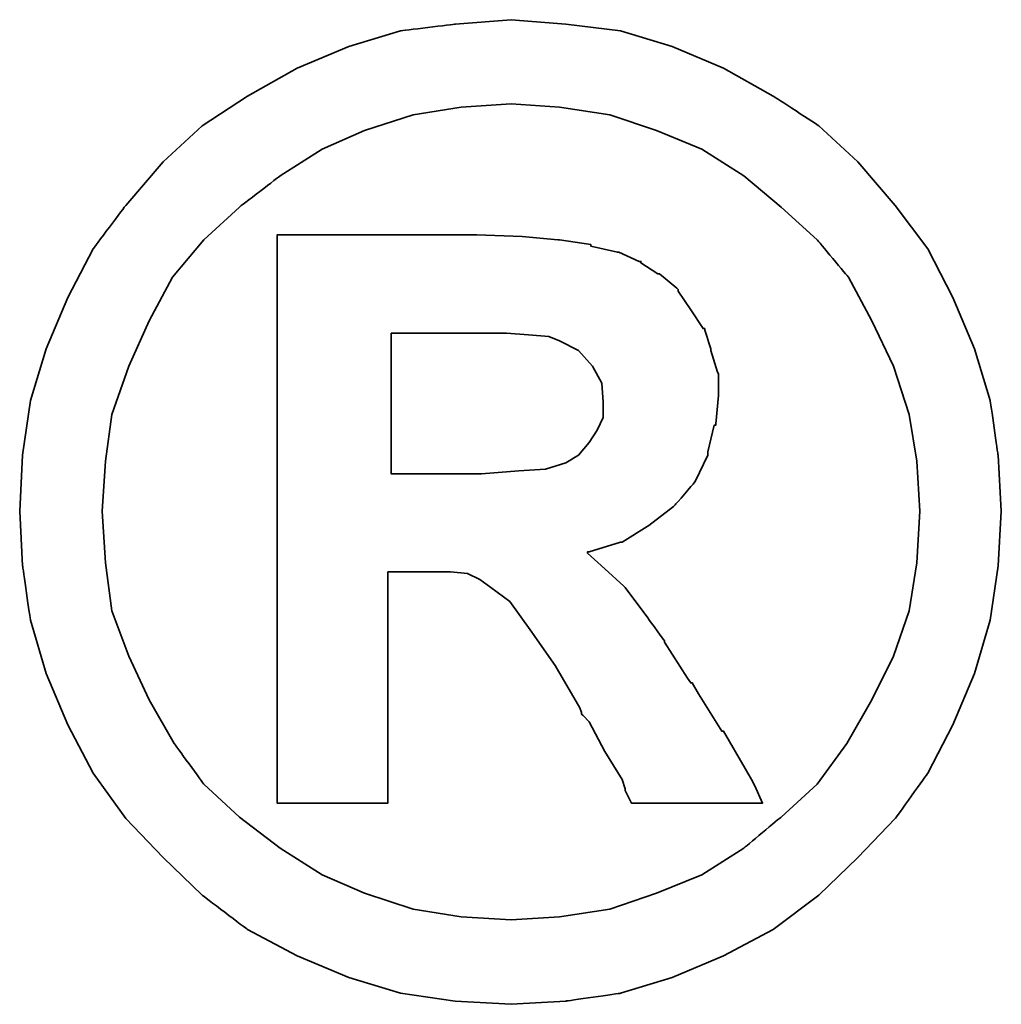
# Model space of a CAD drawing. Header units: millimetres. Extents: x 1204 to 1343, y 462 to 564.
# Tile 48 of 51: x 1326.673 to 1326.966, y 521.822 to 522.116. Entities that reach past the tile are written whole.
import ezdxf

# ---------------------------------------------------------------- set-up
doc = ezdxf.new("R2010")
doc.units = ezdxf.units.MM
doc.header["$LTSCALE"] = 0.1
doc.layers.add('DIM', color=4, linetype='CONTINUOUS')
doc.layers.add('layer 1', color=7, linetype='CONTINUOUS')

# ---------------------------------------------------------------- blocks, each defined once
blk = doc.blocks.new('TBI MOTION logo(完整正式版)')
at = {"layer": 'layer 1', "color": 22, "lineweight": 35}
for points, knots in [([(81.20634, 4.98624), (81.20634, 4.98624), (81.18649, 5.32862), (81.18649, 5.32862), (81.18649, 5.32862), (81.18649, 5.32862), (81.13886, 5.66206), (81.13886, 5.66206), (81.13886, 5.66206), (81.13886, 5.66206), (81.04359, 5.97764), (81.04359, 5.97764), (81.04359, 5.97764), (81.04359, 5.97764), (80.91061, 6.29124), (80.91061, 6.29124), (80.91061, 6.29124), (80.91061, 6.29124), (80.75778, 6.58697), (80.75778, 6.58697), (80.75778, 6.58697), (80.75778, 6.58697), (80.5593, 6.85294), (80.5593, 6.85294), (80.5593, 6.85294), (80.5593, 6.85294), (80.33105, 7.1189), (80.33105, 7.1189), (80.33105, 7.1189), (80.33105, 7.1189), (80.09287, 7.33921), (80.09287, 7.33921), (80.09287, 7.33921), (80.09287, 7.33921), (79.815, 7.51982), (79.815, 7.51982), (79.815, 7.51982), (79.815, 7.51982), (79.51133, 7.69051), (79.51133, 7.69051), (79.51133, 7.69051), (79.51133, 7.69051), (79.19773, 7.8235), (79.19773, 7.8235), (79.19773, 7.8235), (79.19773, 7.8235), (78.88215, 7.91877), (78.88215, 7.91877), (78.88215, 7.91877), (78.88215, 7.91877), (78.54871, 7.95846), (78.54871, 7.95846), (78.54871, 7.95846), (78.54871, 7.95846), (78.21526, 7.98625), (78.21526, 7.98625), (78.21526, 7.98625), (78.21526, 7.98625), (77.87388, 7.95846), (77.87388, 7.95846), (77.87388, 7.95846), (77.87388, 7.95846), (77.54044, 7.91877), (77.54044, 7.91877), (77.54044, 7.91877), (77.54044, 7.91877), (77.22485, 7.8235), (77.22485, 7.8235), (77.22485, 7.8235), (77.22485, 7.8235), (76.91027, 7.69051), (76.91027, 7.69051), (76.91027, 7.69051), (76.91027, 7.69051), (76.6056, 7.51982), (76.6056, 7.51982), (76.6056, 7.51982), (76.6056, 7.51982), (76.32972, 7.33921), (76.32972, 7.33921), (76.32972, 7.33921), (76.32972, 7.33921), (76.09154, 7.1189), (76.09154, 7.1189), (76.09154, 7.1189), (76.09154, 7.1189), (75.86329, 6.85294), (75.86329, 6.85294), (75.86329, 6.85294), (75.86329, 6.85294), (75.66382, 6.58697), (75.66382, 6.58697), (75.66382, 6.58697), (75.66382, 6.58697), (75.51099, 6.29124), (75.51099, 6.29124), (75.51099, 6.29124), (75.51099, 6.29124), (75.37702, 5.97764), (75.37702, 5.97764), (75.37702, 5.97764), (75.37702, 5.97764), (75.28175, 5.66206), (75.28175, 5.66206), (75.28175, 5.66206), (75.28175, 5.66206), (75.23411, 5.32862), (75.23411, 5.32862), (75.23411, 5.32862), (75.23411, 5.32862), (75.21625, 4.98624), (75.21625, 4.98624), (75.21625, 4.98624), (75.21625, 4.98624), (75.23411, 4.6528), (75.23411, 4.6528), (75.23411, 4.6528), (75.23411, 4.6528), (75.28175, 4.32035), (75.28175, 4.32035), (75.28175, 4.32035), (75.28175, 4.32035), (75.37702, 3.99583), (75.37702, 3.99583), (75.37702, 3.99583), (75.37702, 3.99583), (75.51099, 3.68224), (75.51099, 3.68224), (75.51099, 3.68224), (75.51099, 3.68224), (75.66382, 3.38749), (75.66382, 3.38749), (75.66382, 3.38749), (75.66382, 3.38749), (75.86329, 3.10963), (75.86329, 3.10963), (75.86329, 3.10963), (75.86329, 3.10963), (76.09154, 2.87145), (76.09154, 2.87145), (76.09154, 2.87145), (76.09154, 2.87145), (76.32972, 2.6432), (76.32972, 2.6432), (76.32972, 2.6432), (76.32972, 2.6432), (76.6056, 2.43381), (76.6056, 2.43381), (76.6056, 2.43381), (76.6056, 2.43381), (76.91027, 2.27205), (76.91027, 2.27205), (76.91027, 2.27205), (76.91027, 2.27205), (77.22485, 2.13906), (77.22485, 2.13906), (77.22485, 2.13906), (77.22485, 2.13906), (77.54044, 2.0438), (77.54044, 2.0438), (77.54044, 2.0438), (77.54044, 2.0438), (77.87388, 1.99616), (77.87388, 1.99616), (77.87388, 1.99616), (77.87388, 1.99616), (78.21526, 1.97631), (78.21526, 1.97631), (78.21526, 1.97631), (78.21526, 1.97631), (78.54871, 1.99616), (78.54871, 1.99616), (78.54871, 1.99616), (78.54871, 1.99616), (78.88215, 2.0438), (78.88215, 2.0438), (78.88215, 2.0438), (78.88215, 2.0438), (79.19773, 2.13906), (79.19773, 2.13906), (79.19773, 2.13906), (79.19773, 2.13906), (79.51133, 2.27205), (79.51133, 2.27205), (79.51133, 2.27205), (79.51133, 2.27205), (79.815, 2.43381), (79.815, 2.43381), (79.815, 2.43381), (79.815, 2.43381), (80.09287, 2.6432), (80.09287, 2.6432), (80.09287, 2.6432), (80.09287, 2.6432), (80.33105, 2.87145), (80.33105, 2.87145), (80.33105, 2.87145), (80.33105, 2.87145), (80.5593, 3.10963), (80.5593, 3.10963), (80.5593, 3.10963), (80.5593, 3.10963), (80.75778, 3.38749), (80.75778, 3.38749), (80.75778, 3.38749), (80.75778, 3.38749), (80.91061, 3.68224), (80.91061, 3.68224), (80.91061, 3.68224), (80.91061, 3.68224), (81.04359, 3.99583), (81.04359, 3.99583), (81.04359, 3.99583), (81.04359, 3.99583), (81.13886, 4.32035), (81.13886, 4.32035), (81.13886, 4.32035), (81.13886, 4.32035), (81.18649, 4.6528), (81.18649, 4.6528), (81.18649, 4.6528), (81.18649, 4.6528), (81.20634, 4.98624), (81.20634, 4.98624)], [0, 0, 0, 0, 0.0178571, 0.0178571, 0.0178571, 0.0178572, 0.0357143, 0.0357143, 0.0357143, 0.0357143, 0.0535714, 0.0535714, 0.0535714, 0.0535714, 0.0714286, 0.0714286, 0.0714286, 0.0714286, 0.0892857, 0.0892857, 0.0892857, 0.0892857, 0.1071429, 0.1071429, 0.1071429, 0.1071429, 0.125, 0.125, 0.125, 0.125, 0.1428571, 0.1428571, 0.1428571, 0.1428572, 0.1607143, 0.1607143, 0.1607143, 0.1607143, 0.1785714, 0.1785714, 0.1785714, 0.1785714, 0.1964286, 0.1964286, 0.1964286, 0.1964286, 0.2142857, 0.2142857, 0.2142857, 0.2142857, 0.2321429, 0.2321429, 0.2321429, 0.2321429, 0.25, 0.25, 0.25, 0.25, 0.2678571, 0.2678571, 0.2678571, 0.2678572, 0.2857143, 0.2857143, 0.2857143, 0.2857143, 0.3035714, 0.3035714, 0.3035714, 0.3035714, 0.3214286, 0.3214286, 0.3214286, 0.3214286, 0.3392857, 0.3392857, 0.3392857, 0.3392857, 0.3571429, 0.3571429, 0.3571429, 0.3571429, 0.375, 0.375, 0.375, 0.375, 0.3928571, 0.3928571, 0.3928571, 0.3928572, 0.4107143, 0.4107143, 0.4107143, 0.4107143, 0.4285714, 0.4285714, 0.4285714, 0.4285714, 0.4464286, 0.4464286, 0.4464286, 0.4464286, 0.4642857, 0.4642857, 0.4642857, 0.4642857, 0.4821429, 0.4821429, 0.4821429, 0.4821429, 0.5, 0.5, 0.5, 0.5, 0.5178571, 0.5178571, 0.5178571, 0.5178572, 0.5357143, 0.5357143, 0.5357143, 0.5357143, 0.5535714, 0.5535714, 0.5535714, 0.5535714, 0.5714286, 0.5714286, 0.5714286, 0.5714286, 0.5892857, 0.5892857, 0.5892857, 0.5892857, 0.6071429, 0.6071429, 0.6071429, 0.6071429, 0.625, 0.625, 0.625, 0.625, 0.6428571, 0.6428571, 0.6428571, 0.6428572, 0.6607143, 0.6607143, 0.6607143, 0.6607143, 0.6785714, 0.6785714, 0.6785714, 0.6785714, 0.6964286, 0.6964286, 0.6964286, 0.6964286, 0.7142857, 0.7142857, 0.7142857, 0.7142857, 0.7321429, 0.7321429, 0.7321429, 0.7321429, 0.75, 0.75, 0.75, 0.75, 0.7678571, 0.7678571, 0.7678571, 0.7678572, 0.7857143, 0.7857143, 0.7857143, 0.7857143, 0.8035714, 0.8035714, 0.8035714, 0.8035714, 0.8214286, 0.8214286, 0.8214286, 0.8214286, 0.8392857, 0.8392857, 0.8392857, 0.8392857, 0.8571429, 0.8571429, 0.8571429, 0.8571429, 0.875, 0.875, 0.875, 0.875, 0.8928571, 0.8928571, 0.8928571, 0.8928572, 0.9107143, 0.9107143, 0.9107143, 0.9107143, 0.9285714, 0.9285714, 0.9285714, 0.9285714, 0.9464286, 0.9464286, 0.9464286, 0.9464286, 0.9642857, 0.9642857, 0.9642857, 0.9642857, 0.9821429, 0.9821429, 0.9821429, 0.9821429, 1, 1, 1, 1]), ([(80.71014, 4.98624), (80.71014, 4.98624), (80.69129, 5.29091), (80.69129, 5.29091), (80.69129, 5.29091), (80.69129, 5.29091), (80.64464, 5.57672), (80.64464, 5.57672), (80.64464, 5.57672), (80.64464, 5.57672), (80.54937, 5.87245), (80.54937, 5.87245), (80.54937, 5.87245), (80.54937, 5.87245), (80.41639, 6.14833), (80.41639, 6.14833), (80.41639, 6.14833), (80.41639, 6.14833), (80.27349, 6.41429), (80.27349, 6.41429), (80.27349, 6.41429), (80.27349, 6.41429), (80.08295, 6.64255), (80.08295, 6.64255), (80.08295, 6.64255), (80.08295, 6.64255), (79.86264, 6.84301), (79.86264, 6.84301), (79.86264, 6.84301), (79.86264, 6.84301), (79.63439, 7.03355), (79.63439, 7.03355), (79.63439, 7.03355), (79.63439, 7.03355), (79.37835, 7.1963), (79.37835, 7.1963), (79.37835, 7.1963), (79.37835, 7.1963), (79.10246, 7.30944), (79.10246, 7.30944), (79.10246, 7.30944), (79.10246, 7.30944), (78.81665, 7.40471), (78.81665, 7.40471), (78.81665, 7.40471), (78.81665, 7.40471), (78.511, 7.45234), (78.511, 7.45234), (78.511, 7.45234), (78.511, 7.45234), (78.21526, 7.47219), (78.21526, 7.47219), (78.21526, 7.47219), (78.21526, 7.47219), (77.9106, 7.45234), (77.9106, 7.45234), (77.9106, 7.45234), (77.9106, 7.45234), (77.61685, 7.40471), (77.61685, 7.40471), (77.61685, 7.40471), (77.61685, 7.40471), (77.32012, 7.30944), (77.32012, 7.30944), (77.32012, 7.30944), (77.32012, 7.30944), (77.06309, 7.1963), (77.06309, 7.1963), (77.06309, 7.1963), (77.06309, 7.1963), (76.80606, 7.03355), (76.80606, 7.03355), (76.80606, 7.03355), (76.80606, 7.03355), (76.55797, 6.84301), (76.55797, 6.84301), (76.55797, 6.84301), (76.55797, 6.84301), (76.34063, 6.64255), (76.34063, 6.64255), (76.34063, 6.64255), (76.34063, 6.64255), (76.1491, 6.41429), (76.1491, 6.41429), (76.1491, 6.41429), (76.1491, 6.41429), (76.0062, 6.14833), (76.0062, 6.14833), (76.0062, 6.14833), (76.0062, 6.14833), (75.88314, 5.87245), (75.88314, 5.87245), (75.88314, 5.87245), (75.88314, 5.87245), (75.77794, 5.57672), (75.77794, 5.57672), (75.77794, 5.57672), (75.77794, 5.57672), (75.73924, 5.29091), (75.73924, 5.29091), (75.73924, 5.29091), (75.73924, 5.29091), (75.72039, 4.98624), (75.72039, 4.98624), (75.72039, 4.98624), (75.72039, 4.98624), (75.73924, 4.67165), (75.73924, 4.67165), (75.73924, 4.67165), (75.73924, 4.67165), (75.77794, 4.37791), (75.77794, 4.37791), (75.77794, 4.37791), (75.77794, 4.37791), (75.88314, 4.10102), (75.88314, 4.10102), (75.88314, 4.10102), (75.88314, 4.10102), (76.0062, 3.83407), (76.0062, 3.83407), (76.0062, 3.83407), (76.0062, 3.83407), (76.15902, 3.56811), (76.15902, 3.56811), (76.15902, 3.56811), (76.15902, 3.56811), (76.34063, 3.32001), (76.34063, 3.32001), (76.34063, 3.32001), (76.34063, 3.32001), (76.55797, 3.11955), (76.55797, 3.11955), (76.55797, 3.11955), (76.55797, 3.11955), (76.80606, 2.92901), (76.80606, 2.92901), (76.80606, 2.92901), (76.80606, 2.92901), (77.06309, 2.76725), (77.06309, 2.76725), (77.06309, 2.76725), (77.06309, 2.76725), (77.32012, 2.65412), (77.32012, 2.65412), (77.32012, 2.65412), (77.32012, 2.65412), (77.61685, 2.55786), (77.61685, 2.55786), (77.61685, 2.55786), (77.61685, 2.55786), (77.9106, 2.51022), (77.9106, 2.51022), (77.9106, 2.51022), (77.9106, 2.51022), (78.21526, 2.49137), (78.21526, 2.49137), (78.21526, 2.49137), (78.21526, 2.49137), (78.511, 2.51022), (78.511, 2.51022), (78.511, 2.51022), (78.511, 2.51022), (78.81665, 2.55786), (78.81665, 2.55786), (78.81665, 2.55786), (78.81665, 2.55786), (79.10246, 2.65412), (79.10246, 2.65412), (79.10246, 2.65412), (79.10246, 2.65412), (79.37835, 2.76725), (79.37835, 2.76725), (79.37835, 2.76725), (79.37835, 2.76725), (79.63439, 2.92901), (79.63439, 2.92901), (79.63439, 2.92901), (79.63439, 2.92901), (79.86264, 3.11955), (79.86264, 3.11955), (79.86264, 3.11955), (79.86264, 3.11955), (80.08295, 3.32001), (80.08295, 3.32001), (80.08295, 3.32001), (80.08295, 3.32001), (80.26356, 3.56811), (80.26356, 3.56811), (80.26356, 3.56811), (80.26356, 3.56811), (80.41639, 3.83407), (80.41639, 3.83407), (80.41639, 3.83407), (80.41639, 3.83407), (80.54937, 4.10102), (80.54937, 4.10102), (80.54937, 4.10102), (80.54937, 4.10102), (80.64464, 4.37791), (80.64464, 4.37791), (80.64464, 4.37791), (80.64464, 4.37791), (80.69129, 4.67165), (80.69129, 4.67165), (80.69129, 4.67165), (80.69129, 4.67165), (80.71014, 4.98624), (80.71014, 4.98624)], [0, 0, 0, 0, 0.0192308, 0.0192308, 0.0192308, 0.0192308, 0.0384615, 0.0384615, 0.0384615, 0.0384615, 0.0576923, 0.0576923, 0.0576923, 0.0576923, 0.0769231, 0.0769231, 0.0769231, 0.0769231, 0.0961538, 0.0961538, 0.0961538, 0.0961539, 0.1153846, 0.1153846, 0.1153846, 0.1153846, 0.1346154, 0.1346154, 0.1346154, 0.1346154, 0.1538462, 0.1538462, 0.1538462, 0.1538462, 0.1730769, 0.1730769, 0.1730769, 0.1730769, 0.1923077, 0.1923077, 0.1923077, 0.1923077, 0.2115385, 0.2115385, 0.2115385, 0.2115385, 0.2307692, 0.2307692, 0.2307692, 0.2307692, 0.25, 0.25, 0.25, 0.25, 0.2692308, 0.2692308, 0.2692308, 0.2692308, 0.2884615, 0.2884615, 0.2884615, 0.2884615, 0.3076923, 0.3076923, 0.3076923, 0.3076923, 0.3269231, 0.3269231, 0.3269231, 0.3269231, 0.3461538, 0.3461538, 0.3461538, 0.3461539, 0.3653846, 0.3653846, 0.3653846, 0.3653846, 0.3846154, 0.3846154, 0.3846154, 0.3846154, 0.4038462, 0.4038462, 0.4038462, 0.4038462, 0.4230769, 0.4230769, 0.4230769, 0.4230769, 0.4423077, 0.4423077, 0.4423077, 0.4423077, 0.4615385, 0.4615385, 0.4615385, 0.4615385, 0.4807692, 0.4807692, 0.4807692, 0.4807692, 0.5, 0.5, 0.5, 0.5, 0.5192308, 0.5192308, 0.5192308, 0.5192308, 0.5384615, 0.5384615, 0.5384615, 0.5384615, 0.5576923, 0.5576923, 0.5576923, 0.5576923, 0.5769231, 0.5769231, 0.5769231, 0.5769231, 0.5961538, 0.5961538, 0.5961538, 0.5961539, 0.6153846, 0.6153846, 0.6153846, 0.6153846, 0.6346154, 0.6346154, 0.6346154, 0.6346154, 0.6538462, 0.6538462, 0.6538462, 0.6538462, 0.6730769, 0.6730769, 0.6730769, 0.6730769, 0.6923077, 0.6923077, 0.6923077, 0.6923077, 0.7115385, 0.7115385, 0.7115385, 0.7115385, 0.7307692, 0.7307692, 0.7307692, 0.7307692, 0.75, 0.75, 0.75, 0.75, 0.7692308, 0.7692308, 0.7692308, 0.7692308, 0.7884615, 0.7884615, 0.7884615, 0.7884615, 0.8076923, 0.8076923, 0.8076923, 0.8076923, 0.8269231, 0.8269231, 0.8269231, 0.8269231, 0.8461538, 0.8461538, 0.8461538, 0.8461539, 0.8653846, 0.8653846, 0.8653846, 0.8653846, 0.8846154, 0.8846154, 0.8846154, 0.8846154, 0.9038462, 0.9038462, 0.9038462, 0.9038462, 0.9230769, 0.9230769, 0.9230769, 0.9230769, 0.9423077, 0.9423077, 0.9423077, 0.9423077, 0.9615385, 0.9615385, 0.9615385, 0.9615385, 0.9807692, 0.9807692, 0.9807692, 0.9807692, 1, 1, 1, 1]), ([(76.78721, 3.2823), (76.78721, 3.2823), (76.78721, 3.32001), (76.78721, 3.32001), (76.78721, 3.32001), (76.78721, 3.32001), (76.78721, 3.42422), (76.78721, 3.42422), (76.78721, 3.42422), (76.78721, 3.42422), (76.78721, 3.59689), (76.78721, 3.59689), (76.78721, 3.59689), (76.78721, 3.59689), (76.78721, 3.80529), (76.78721, 3.80529), (76.78721, 3.80529), (76.78721, 3.80529), (76.78721, 4.0524), (76.78721, 4.0524), (76.78721, 4.0524), (76.78721, 4.0524), (76.78721, 4.32035), (76.78721, 4.32035), (76.78721, 4.32035), (76.78721, 4.32035), (76.78721, 4.92868), (76.78721, 4.92868), (76.78721, 4.92868), (76.78721, 4.92868), (76.78721, 5.53801), (76.78721, 5.53801), (76.78721, 5.53801), (76.78721, 5.53801), (76.78721, 5.82482), (76.78721, 5.82482), (76.78721, 5.82482), (76.78721, 5.82482), (76.78721, 6.07291), (76.78721, 6.07291), (76.78721, 6.07291), (76.78721, 6.07291), (76.78721, 6.30017), (76.78721, 6.30017), (76.78721, 6.30017), (76.78721, 6.30017), (76.78721, 6.45399), (76.78721, 6.45399), (76.78721, 6.45399), (76.78721, 6.45399), (76.78721, 6.5572), (76.78721, 6.5572), (76.78721, 6.5572), (76.78721, 6.5572), (76.78721, 6.59689), (76.78721, 6.59689), (76.78721, 6.59689), (76.78721, 6.59689), (76.78721, 6.67232), (76.78721, 6.67232), (76.78721, 6.67232), (76.78721, 6.67232), (76.8537, 6.67232), (76.8537, 6.67232), (76.8537, 6.67232), (76.8537, 6.67232), (76.87355, 6.67232), (76.87355, 6.67232), (76.87355, 6.67232), (76.87355, 6.67232), (76.91027, 6.67232), (76.91027, 6.67232), (76.91027, 6.67232), (76.91027, 6.67232), (77.04424, 6.67232), (77.04424, 6.67232), (77.04424, 6.67232), (77.04424, 6.67232), (77.22485, 6.67232), (77.22485, 6.67232), (77.22485, 6.67232), (77.22485, 6.67232), (77.43524, 6.67232), (77.43524, 6.67232), (77.43524, 6.67232), (77.43524, 6.67232), (77.65357, 6.67232), (77.65357, 6.67232), (77.65357, 6.67232), (77.65357, 6.67232), (77.82625, 6.67232), (77.82625, 6.67232), (77.82625, 6.67232), (77.82625, 6.67232), (77.94037, 6.67232), (77.94037, 6.67232), (77.94037, 6.67232), (77.94037, 6.67232), (77.97709, 6.67232), (77.97709, 6.67232), (77.97709, 6.67232), (77.97709, 6.67232), (77.99694, 6.67232), (77.99694, 6.67232), (77.99694, 6.67232), (77.99694, 6.67232), (78.00686, 6.67232), (78.00686, 6.67232), (78.00686, 6.67232), (78.00686, 6.67232), (78.28275, 6.6624), (78.28275, 6.6624), (78.28275, 6.6624), (78.28275, 6.6624), (78.50107, 6.64255), (78.50107, 6.64255), (78.50107, 6.64255), (78.50107, 6.64255), (78.511, 6.64255), (78.511, 6.64255), (78.511, 6.64255), (78.511, 6.64255), (78.70154, 6.61476), (78.70154, 6.61476), (78.70154, 6.61476), (78.70154, 6.61476), (78.70154, 6.60483), (78.70154, 6.60483), (78.70154, 6.60483), (78.70154, 6.60483), (78.86429, 6.56713), (78.86429, 6.56713), (78.86429, 6.56713), (78.86429, 6.56713), (78.87223, 6.56713), (78.87223, 6.56713), (78.87223, 6.56713), (78.87223, 6.56713), (78.99727, 6.51056), (78.99727, 6.51056), (78.99727, 6.51056), (78.99727, 6.51056), (79.00719, 6.51056), (79.00719, 6.51056), (79.00719, 6.51056), (79.00719, 6.51056), (79.00719, 6.50162), (79.00719, 6.50162), (79.00719, 6.50162), (79.00719, 6.50162), (79.1104, 6.43415), (79.1104, 6.43415), (79.1104, 6.43415), (79.1104, 6.43415), (79.12132, 6.43415), (79.12132, 6.43415), (79.12132, 6.43415), (79.12132, 6.43415), (79.22552, 6.34781), (79.22552, 6.34781), (79.22552, 6.34781), (79.22552, 6.34781), (79.23544, 6.33888), (79.23544, 6.33888), (79.23544, 6.33888), (79.23544, 6.33888), (79.23544, 6.32895), (79.23544, 6.32895), (79.23544, 6.32895), (79.23544, 6.32895), (79.31087, 6.21483), (79.31087, 6.21483), (79.31087, 6.21483), (79.31087, 6.21483), (79.38629, 6.1007), (79.38629, 6.1007), (79.38629, 6.1007), (79.38629, 6.1007), (79.3972, 6.1007), (79.3972, 6.1007), (79.3972, 6.1007), (79.3972, 6.1007), (79.3972, 6.09078), (79.3972, 6.09078), (79.3972, 6.09078), (79.3972, 6.09078), (79.43392, 5.97764), (79.43392, 5.97764), (79.43392, 5.97764), (79.43392, 5.97764), (79.43392, 5.96772), (79.43392, 5.96772), (79.43392, 5.96772), (79.43392, 5.96772), (79.47362, 5.83474), (79.47362, 5.83474), (79.47362, 5.83474), (79.47362, 5.83474), (79.48156, 5.82482), (79.48156, 5.82482), (79.48156, 5.82482), (79.48156, 5.82482), (79.48156, 5.69977), (79.48156, 5.69977), (79.48156, 5.69977), (79.48156, 5.69977), (79.48156, 5.69183), (79.48156, 5.69183), (79.48156, 5.69183), (79.48156, 5.69183), (79.4637, 5.51915), (79.4637, 5.51915), (79.4637, 5.51915), (79.4637, 5.51915), (79.4637, 5.51122), (79.4637, 5.51122), (79.4637, 5.51122), (79.4637, 5.51122), (79.45377, 5.51122), (79.45377, 5.51122), (79.45377, 5.51122), (79.45377, 5.51122), (79.41507, 5.34847), (79.41507, 5.34847), (79.41507, 5.34847), (79.41507, 5.34847), (79.41507, 5.33854), (79.41507, 5.33854), (79.41507, 5.33854), (79.41507, 5.33854), (79.41507, 5.32862), (79.41507, 5.32862), (79.41507, 5.32862), (79.41507, 5.32862), (79.33865, 5.16785), (79.33865, 5.16785), (79.33865, 5.16785), (79.33865, 5.16785), (79.33071, 5.15693), (79.33071, 5.15693), (79.33071, 5.15693), (79.33071, 5.15693), (79.2156, 5.02495), (79.2156, 5.02495), (79.2156, 5.02495), (79.2156, 5.02495), (79.20567, 5.01502), (79.20567, 5.01502), (79.20567, 5.01502), (79.20567, 5.01502), (79.05483, 4.89991), (79.05483, 4.89991), (79.05483, 4.89991), (79.05483, 4.89991), (79.04491, 4.89197), (79.04491, 4.89197), (79.04491, 4.89197), (79.04491, 4.89197), (78.89208, 4.7967), (78.89208, 4.7967), (78.89208, 4.7967), (78.89208, 4.7967), (78.88215, 4.7967), (78.88215, 4.7967), (78.88215, 4.7967), (78.88215, 4.7967), (78.69161, 4.73913), (78.69161, 4.73913), (78.69161, 4.73913), (78.69161, 4.73913), (78.68169, 4.73913), (78.68169, 4.73913), (78.68169, 4.73913), (78.68169, 4.73913), (78.68169, 4.72921), (78.68169, 4.72921), (78.68169, 4.72921), (78.68169, 4.72921), (78.78688, 4.63394), (78.78688, 4.63394), (78.78688, 4.63394), (78.78688, 4.63394), (78.902, 4.52875), (78.902, 4.52875), (78.902, 4.52875), (78.902, 4.52875), (78.91093, 4.52081), (78.91093, 4.52081), (78.91093, 4.52081), (78.91093, 4.52081), (79.02506, 4.36798), (79.02506, 4.36798), (79.02506, 4.36798), (79.02506, 4.36798), (79.1501, 4.1953), (79.1501, 4.1953), (79.1501, 4.1953), (79.1501, 4.1953), (79.1501, 4.18736), (79.1501, 4.18736), (79.1501, 4.18736), (79.1501, 4.18736), (79.29201, 3.96705), (79.29201, 3.96705), (79.29201, 3.96705), (79.29201, 3.96705), (79.31087, 3.93828), (79.31087, 3.93828), (79.31087, 3.93828), (79.31087, 3.93828), (79.32079, 3.93828), (79.32079, 3.93828), (79.32079, 3.93828), (79.32079, 3.93828), (79.3585, 3.87178), (79.3585, 3.87178), (79.3585, 3.87178), (79.3585, 3.87178), (79.50141, 3.64353), (79.50141, 3.64353), (79.50141, 3.64353), (79.50141, 3.64353), (79.51133, 3.64353), (79.51133, 3.64353), (79.51133, 3.64353), (79.51133, 3.64353), (79.64431, 3.41528), (79.64431, 3.41528), (79.64431, 3.41528), (79.64431, 3.41528), (79.68202, 3.3478), (79.68202, 3.3478), (79.68202, 3.3478), (79.68202, 3.3478), (79.70187, 3.31009), (79.70187, 3.31009), (79.70187, 3.31009), (79.70187, 3.31009), (79.7495, 3.2049), (79.7495, 3.2049), (79.7495, 3.2049), (79.7495, 3.2049), (79.64431, 3.2049), (79.64431, 3.2049), (79.64431, 3.2049), (79.64431, 3.2049), (79.62546, 3.2049), (79.62546, 3.2049), (79.62546, 3.2049), (79.62546, 3.2049), (79.53912, 3.2049), (79.53912, 3.2049), (79.53912, 3.2049), (79.53912, 3.2049), (79.31087, 3.2049), (79.31087, 3.2049), (79.31087, 3.2049), (79.31087, 3.2049), (79.08262, 3.2049), (79.08262, 3.2049), (79.08262, 3.2049), (79.08262, 3.2049), (79.00719, 3.2049), (79.00719, 3.2049), (79.00719, 3.2049), (79.00719, 3.2049), (78.98735, 3.2049), (78.98735, 3.2049), (78.98735, 3.2049), (78.98735, 3.2049), (78.94964, 3.2049), (78.94964, 3.2049), (78.94964, 3.2049), (78.94964, 3.2049), (78.92979, 3.24459), (78.92979, 3.24459), (78.92979, 3.24459), (78.92979, 3.24459), (78.91093, 3.2823), (78.91093, 3.2823), (78.91093, 3.2823), (78.91093, 3.2823), (78.91093, 3.29223), (78.91093, 3.29223), (78.91093, 3.29223), (78.91093, 3.29223), (78.89208, 3.3478), (78.89208, 3.3478), (78.89208, 3.3478), (78.89208, 3.3478), (78.78688, 3.52048), (78.78688, 3.52048), (78.78688, 3.52048), (78.78688, 3.52048), (78.69161, 3.7001), (78.69161, 3.7001), (78.69161, 3.7001), (78.69161, 3.7001), (78.6539, 3.7388), (78.6539, 3.7388), (78.6539, 3.7388), (78.6539, 3.7388), (78.64398, 3.74873), (78.64398, 3.74873), (78.64398, 3.74873), (78.64398, 3.74873), (78.64398, 3.75766), (78.64398, 3.75766), (78.64398, 3.75766), (78.64398, 3.75766), (78.63405, 3.78644), (78.63405, 3.78644), (78.63405, 3.78644), (78.63405, 3.78644), (78.48321, 4.04347), (78.48321, 4.04347), (78.48321, 4.04347), (78.48321, 4.04347), (78.33038, 4.2618), (78.33038, 4.2618), (78.33038, 4.2618), (78.33038, 4.2618), (78.20732, 4.43447), (78.20732, 4.43447), (78.20732, 4.43447), (78.20732, 4.43447), (78.09221, 4.52081), (78.09221, 4.52081), (78.09221, 4.52081), (78.09221, 4.52081), (78.02472, 4.56845), (78.02472, 4.56845), (78.02472, 4.56845), (78.02472, 4.56845), (77.9493, 4.60616), (77.9493, 4.60616), (77.9493, 4.60616), (77.9493, 4.60616), (77.8451, 4.61608), (77.8451, 4.61608), (77.8451, 4.61608), (77.8451, 4.61608), (77.71113, 4.61608), (77.71113, 4.61608), (77.71113, 4.61608), (77.71113, 4.61608), (77.69128, 4.61608), (77.69128, 4.61608), (77.69128, 4.61608), (77.69128, 4.61608), (77.67342, 4.61608), (77.67342, 4.61608), (77.67342, 4.61608), (77.67342, 4.61608), (77.5583, 4.61608), (77.5583, 4.61608), (77.5583, 4.61608), (77.5583, 4.61608), (77.46303, 4.61608), (77.46303, 4.61608), (77.46303, 4.61608), (77.46303, 4.61608), (77.46303, 4.54761), (77.46303, 4.54761), (77.46303, 4.54761), (77.46303, 4.54761), (77.46303, 4.47318), (77.46303, 4.47318), (77.46303, 4.47318), (77.46303, 4.47318), (77.46303, 4.24294), (77.46303, 4.24294), (77.46303, 4.24294), (77.46303, 4.24294), (77.46303, 3.99583), (77.46303, 3.99583), (77.46303, 3.99583), (77.46303, 3.99583), (77.46303, 3.72888), (77.46303, 3.72888), (77.46303, 3.72888), (77.46303, 3.72888), (77.46303, 3.51055), (77.46303, 3.51055), (77.46303, 3.51055), (77.46303, 3.51055), (77.46303, 3.42422), (77.46303, 3.42422), (77.46303, 3.42422), (77.46303, 3.42422), (77.46303, 3.35773), (77.46303, 3.35773), (77.46303, 3.35773), (77.46303, 3.35773), (77.46303, 3.30017), (77.46303, 3.30017), (77.46303, 3.30017), (77.46303, 3.30017), (77.46303, 3.2823), (77.46303, 3.2823), (77.46303, 3.2823), (77.46303, 3.2823), (77.46303, 3.2049), (77.46303, 3.2049), (77.46303, 3.2049), (77.46303, 3.2049), (77.39753, 3.2049), (77.39753, 3.2049), (77.39753, 3.2049), (77.39753, 3.2049), (77.37768, 3.2049), (77.37768, 3.2049), (77.37768, 3.2049), (77.37768, 3.2049), (77.32012, 3.2049), (77.32012, 3.2049), (77.32012, 3.2049), (77.32012, 3.2049), (77.12165, 3.2049), (77.12165, 3.2049), (77.12165, 3.2049), (77.12165, 3.2049), (76.94897, 3.2049), (76.94897, 3.2049), (76.94897, 3.2049), (76.94897, 3.2049), (76.8924, 3.2049), (76.8924, 3.2049), (76.8924, 3.2049), (76.8924, 3.2049), (76.8537, 3.2049), (76.8537, 3.2049), (76.8537, 3.2049), (76.8537, 3.2049), (76.78721, 3.2049), (76.78721, 3.2049), (76.78721, 3.2049), (76.78721, 3.2049), (76.78721, 3.2823), (76.78721, 3.2823)], [0, 0, 0, 0, 0.0074074, 0.0074074, 0.0074074, 0.0074074, 0.0148148, 0.0148148, 0.0148148, 0.0148148, 0.0222222, 0.0222222, 0.0222222, 0.0222222, 0.0296296, 0.0296296, 0.0296296, 0.0296296, 0.037037, 0.037037, 0.037037, 0.037037, 0.0444444, 0.0444444, 0.0444444, 0.0444445, 0.0518519, 0.0518519, 0.0518519, 0.0518519, 0.0592593, 0.0592593, 0.0592593, 0.0592593, 0.0666667, 0.0666667, 0.0666667, 0.0666667, 0.0740741, 0.0740741, 0.0740741, 0.0740741, 0.0814815, 0.0814815, 0.0814815, 0.0814815, 0.0888889, 0.0888889, 0.0888889, 0.0888889, 0.0962963, 0.0962963, 0.0962963, 0.0962963, 0.1037037, 0.1037037, 0.1037037, 0.1037037, 0.1111111, 0.1111111, 0.1111111, 0.1111111, 0.1185185, 0.1185185, 0.1185185, 0.1185185, 0.1259259, 0.1259259, 0.1259259, 0.1259259, 0.1333333, 0.1333333, 0.1333333, 0.1333333, 0.1407407, 0.1407407, 0.1407407, 0.1407408, 0.1481481, 0.1481481, 0.1481481, 0.1481482, 0.1555556, 0.1555556, 0.1555556, 0.1555556, 0.162963, 0.162963, 0.162963, 0.162963, 0.1703704, 0.1703704, 0.1703704, 0.1703704, 0.1777778, 0.1777778, 0.1777778, 0.1777778, 0.1851852, 0.1851852, 0.1851852, 0.1851852, 0.1925926, 0.1925926, 0.1925926, 0.1925926, 0.2, 0.2, 0.2, 0.2, 0.2074074, 0.2074074, 0.2074074, 0.2074074, 0.2148148, 0.2148148, 0.2148148, 0.2148148, 0.2222222, 0.2222222, 0.2222222, 0.2222222, 0.2296296, 0.2296296, 0.2296296, 0.2296296, 0.237037, 0.237037, 0.237037, 0.237037, 0.2444444, 0.2444444, 0.2444444, 0.2444445, 0.2518519, 0.2518519, 0.2518519, 0.2518519, 0.2592593, 0.2592593, 0.2592593, 0.2592593, 0.2666667, 0.2666667, 0.2666667, 0.2666667, 0.2740741, 0.2740741, 0.2740741, 0.2740741, 0.2814815, 0.2814815, 0.2814815, 0.2814815, 0.2888889, 0.2888889, 0.2888889, 0.2888889, 0.2962963, 0.2962963, 0.2962963, 0.2962963, 0.3037037, 0.3037037, 0.3037037, 0.3037037, 0.3111111, 0.3111111, 0.3111111, 0.3111111, 0.3185185, 0.3185185, 0.3185185, 0.3185185, 0.3259259, 0.3259259, 0.3259259, 0.3259259, 0.3333333, 0.3333333, 0.3333333, 0.3333333, 0.3407407, 0.3407407, 0.3407407, 0.3407408, 0.3481481, 0.3481481, 0.3481481, 0.3481482, 0.3555556, 0.3555556, 0.3555556, 0.3555556, 0.362963, 0.362963, 0.362963, 0.362963, 0.3703704, 0.3703704, 0.3703704, 0.3703704, 0.3777778, 0.3777778, 0.3777778, 0.3777778, 0.3851852, 0.3851852, 0.3851852, 0.3851852, 0.3925926, 0.3925926, 0.3925926, 0.3925926, 0.4, 0.4, 0.4, 0.4, 0.4074074, 0.4074074, 0.4074074, 0.4074074, 0.4148148, 0.4148148, 0.4148148, 0.4148148, 0.4222222, 0.4222222, 0.4222222, 0.4222222, 0.4296296, 0.4296296, 0.4296296, 0.4296296, 0.437037, 0.437037, 0.437037, 0.437037, 0.4444444, 0.4444444, 0.4444444, 0.4444445, 0.4518519, 0.4518519, 0.4518519, 0.4518519, 0.4592593, 0.4592593, 0.4592593, 0.4592593, 0.4666667, 0.4666667, 0.4666667, 0.4666667, 0.4740741, 0.4740741, 0.4740741, 0.4740741, 0.4814815, 0.4814815, 0.4814815, 0.4814815, 0.4888889, 0.4888889, 0.4888889, 0.4888889, 0.4962963, 0.4962963, 0.4962963, 0.4962963, 0.5037037, 0.5037037, 0.5037037, 0.5037037, 0.5111111, 0.5111111, 0.5111111, 0.5111111, 0.5185185, 0.5185185, 0.5185185, 0.5185185, 0.5259259, 0.5259259, 0.5259259, 0.5259259, 0.5333333, 0.5333333, 0.5333333, 0.5333333, 0.5407407, 0.5407407, 0.5407407, 0.5407408, 0.5481481, 0.5481481, 0.5481481, 0.5481482, 0.5555556, 0.5555556, 0.5555556, 0.5555556, 0.562963, 0.562963, 0.562963, 0.562963, 0.5703704, 0.5703704, 0.5703704, 0.5703704, 0.5777778, 0.5777778, 0.5777778, 0.5777778, 0.5851852, 0.5851852, 0.5851852, 0.5851852, 0.5925926, 0.5925926, 0.5925926, 0.5925926, 0.6, 0.6, 0.6, 0.6, 0.6074074, 0.6074074, 0.6074074, 0.6074074, 0.6148148, 0.6148148, 0.6148148, 0.6148148, 0.6222222, 0.6222222, 0.6222222, 0.6222222, 0.6296296, 0.6296296, 0.6296296, 0.6296296, 0.637037, 0.637037, 0.637037, 0.637037, 0.6444444, 0.6444444, 0.6444444, 0.6444445, 0.6518519, 0.6518519, 0.6518519, 0.6518519, 0.6592593, 0.6592593, 0.6592593, 0.6592593, 0.6666667, 0.6666667, 0.6666667, 0.6666667, 0.6740741, 0.6740741, 0.6740741, 0.6740741, 0.6814815, 0.6814815, 0.6814815, 0.6814815, 0.6888889, 0.6888889, 0.6888889, 0.6888889, 0.6962963, 0.6962963, 0.6962963, 0.6962963, 0.7037037, 0.7037037, 0.7037037, 0.7037037, 0.7111111, 0.7111111, 0.7111111, 0.7111111, 0.7185185, 0.7185185, 0.7185185, 0.7185185, 0.7259259, 0.7259259, 0.7259259, 0.7259259, 0.7333333, 0.7333333, 0.7333333, 0.7333333, 0.7407407, 0.7407407, 0.7407407, 0.7407408, 0.7481481, 0.7481481, 0.7481481, 0.7481482, 0.7555556, 0.7555556, 0.7555556, 0.7555556, 0.762963, 0.762963, 0.762963, 0.762963, 0.7703704, 0.7703704, 0.7703704, 0.7703704, 0.7777778, 0.7777778, 0.7777778, 0.7777778, 0.7851852, 0.7851852, 0.7851852, 0.7851852, 0.7925926, 0.7925926, 0.7925926, 0.7925926, 0.8, 0.8, 0.8, 0.8, 0.8074074, 0.8074074, 0.8074074, 0.8074074, 0.8148148, 0.8148148, 0.8148148, 0.8148148, 0.8222222, 0.8222222, 0.8222222, 0.8222222, 0.8296296, 0.8296296, 0.8296296, 0.8296296, 0.837037, 0.837037, 0.837037, 0.837037, 0.8444444, 0.8444444, 0.8444444, 0.8444445, 0.8518519, 0.8518519, 0.8518519, 0.8518519, 0.8592593, 0.8592593, 0.8592593, 0.8592593, 0.8666667, 0.8666667, 0.8666667, 0.8666667, 0.8740741, 0.8740741, 0.8740741, 0.8740741, 0.8814815, 0.8814815, 0.8814815, 0.8814815, 0.8888889, 0.8888889, 0.8888889, 0.8888889, 0.8962963, 0.8962963, 0.8962963, 0.8962963, 0.9037037, 0.9037037, 0.9037037, 0.9037037, 0.9111111, 0.9111111, 0.9111111, 0.9111111, 0.9185185, 0.9185185, 0.9185185, 0.9185185, 0.9259259, 0.9259259, 0.9259259, 0.9259259, 0.9333333, 0.9333333, 0.9333333, 0.9333333, 0.9407407, 0.9407407, 0.9407407, 0.9407408, 0.9481481, 0.9481481, 0.9481481, 0.9481482, 0.9555556, 0.9555556, 0.9555556, 0.9555556, 0.962963, 0.962963, 0.962963, 0.962963, 0.9703704, 0.9703704, 0.9703704, 0.9703704, 0.9777778, 0.9777778, 0.9777778, 0.9777778, 0.9851852, 0.9851852, 0.9851852, 0.9851852, 0.9925926, 0.9925926, 0.9925926, 0.9925926, 1, 1, 1, 1]), ([(77.48288, 6.07291), (77.48288, 6.07291), (77.48288, 5.99551), (77.48288, 5.99551), (77.48288, 5.99551), (77.48288, 5.99551), (77.48288, 5.82482), (77.48288, 5.82482), (77.48288, 5.82482), (77.48288, 5.82482), (77.48288, 5.63328), (77.48288, 5.63328), (77.48288, 5.63328), (77.48288, 5.63328), (77.48288, 5.46358), (77.48288, 5.46358), (77.48288, 5.46358), (77.48288, 5.46358), (77.48288, 5.29091), (77.48288, 5.29091), (77.48288, 5.29091), (77.48288, 5.29091), (77.48288, 5.21449), (77.48288, 5.21449), (77.48288, 5.21449), (77.48288, 5.21449), (77.50074, 5.21449), (77.50074, 5.21449), (77.50074, 5.21449), (77.50074, 5.21449), (77.71113, 5.21449), (77.71113, 5.21449), (77.71113, 5.21449), (77.71113, 5.21449), (77.94037, 5.21449), (77.94037, 5.21449), (77.94037, 5.21449), (77.94037, 5.21449), (78.01579, 5.21449), (78.01579, 5.21449), (78.01579, 5.21449), (78.01579, 5.21449), (78.03465, 5.21449), (78.03465, 5.21449), (78.03465, 5.21449), (78.03465, 5.21449), (78.2629, 5.23335), (78.2629, 5.23335), (78.2629, 5.23335), (78.2629, 5.23335), (78.42565, 5.24327), (78.42565, 5.24327), (78.42565, 5.24327), (78.42565, 5.24327), (78.54871, 5.28098), (78.54871, 5.28098), (78.54871, 5.28098), (78.54871, 5.28098), (78.62611, 5.32862), (78.62611, 5.32862), (78.62611, 5.32862), (78.62611, 5.32862), (78.69161, 5.40503), (78.69161, 5.40503), (78.69161, 5.40503), (78.69161, 5.40503), (78.73925, 5.48145), (78.73925, 5.48145), (78.73925, 5.48145), (78.73925, 5.48145), (78.77696, 5.55885), (78.77696, 5.55885), (78.77696, 5.55885), (78.77696, 5.55885), (78.77696, 5.65214), (78.77696, 5.65214), (78.77696, 5.65214), (78.77696, 5.65214), (78.76902, 5.76726), (78.76902, 5.76726), (78.76902, 5.76726), (78.76902, 5.76726), (78.71146, 5.87245), (78.71146, 5.87245), (78.71146, 5.87245), (78.71146, 5.87245), (78.62611, 5.96772), (78.62611, 5.96772), (78.62611, 5.96772), (78.62611, 5.96772), (78.511, 6.02528), (78.511, 6.02528), (78.511, 6.02528), (78.511, 6.02528), (78.44451, 6.05306), (78.44451, 6.05306), (78.44451, 6.05306), (78.44451, 6.05306), (78.32046, 6.06299), (78.32046, 6.06299), (78.32046, 6.06299), (78.32046, 6.06299), (78.18748, 6.07291), (78.18748, 6.07291), (78.18748, 6.07291), (78.18748, 6.07291), (77.99694, 6.07291), (77.99694, 6.07291), (77.99694, 6.07291), (77.99694, 6.07291), (77.97709, 6.07291), (77.97709, 6.07291), (77.97709, 6.07291), (77.97709, 6.07291), (77.90167, 6.07291), (77.90167, 6.07291), (77.90167, 6.07291), (77.90167, 6.07291), (77.69128, 6.07291), (77.69128, 6.07291), (77.69128, 6.07291), (77.69128, 6.07291), (77.50074, 6.07291), (77.50074, 6.07291), (77.50074, 6.07291), (77.50074, 6.07291), (77.48288, 6.07291), (77.48288, 6.07291)], [0, 0, 0, 0, 0.03125, 0.03125, 0.03125, 0.03125, 0.0625, 0.0625, 0.0625, 0.0625, 0.09375, 0.09375, 0.09375, 0.09375, 0.125, 0.125, 0.125, 0.125, 0.15625, 0.15625, 0.15625, 0.15625, 0.1875, 0.1875, 0.1875, 0.1875, 0.21875, 0.21875, 0.21875, 0.21875, 0.25, 0.25, 0.25, 0.25, 0.28125, 0.28125, 0.28125, 0.28125, 0.3125, 0.3125, 0.3125, 0.3125, 0.34375, 0.34375, 0.34375, 0.34375, 0.375, 0.375, 0.375, 0.375, 0.40625, 0.40625, 0.40625, 0.40625, 0.4375, 0.4375, 0.4375, 0.4375, 0.46875, 0.46875, 0.46875, 0.46875, 0.5, 0.5, 0.5, 0.5, 0.53125, 0.53125, 0.53125, 0.53125, 0.5625, 0.5625, 0.5625, 0.5625, 0.59375, 0.59375, 0.59375, 0.59375, 0.625, 0.625, 0.625, 0.625, 0.65625, 0.65625, 0.65625, 0.65625, 0.6875, 0.6875, 0.6875, 0.6875, 0.71875, 0.71875, 0.71875, 0.71875, 0.75, 0.75, 0.75, 0.75, 0.78125, 0.78125, 0.78125, 0.78125, 0.8125, 0.8125, 0.8125, 0.8125, 0.84375, 0.84375, 0.84375, 0.84375, 0.875, 0.875, 0.875, 0.875, 0.90625, 0.90625, 0.90625, 0.90625, 0.9375, 0.9375, 0.9375, 0.9375, 0.96875, 0.96875, 0.96875, 0.96875, 1, 1, 1, 1])]:
    blk.add_open_spline(points, degree=3, knots=knots, dxfattribs=at)

msp = doc.modelspace()

# ---------------------------------------------------------------- block references
at = {"layer": 'DIM', "color": 7, "xscale": 0.04903855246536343, "yscale": 0.04903855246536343, "zscale": 0.04903855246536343}
msp.add_blockref('TBI MOTION logo(完整正式版)', (1322.98424, 521.72471), dxfattribs=at)

doc.saveas('drawing.dxf')
